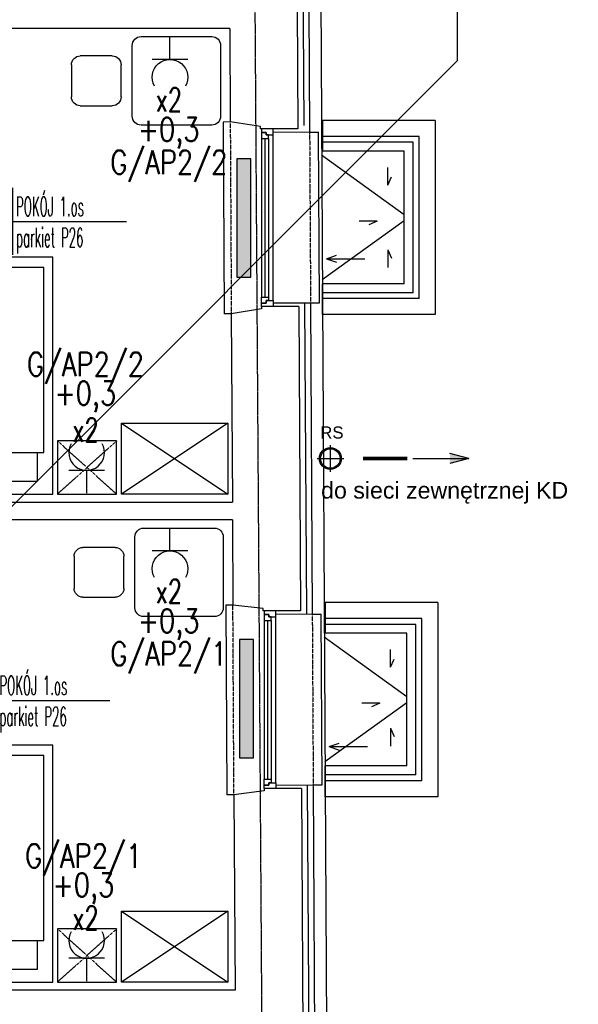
# Model space of a CAD drawing. Header units: inches. Extents: x -145354 to -97635, y 38777 to 78670.
# Tile 103 of 231: x -138643 to -138171, y 49416 to 50247. Entities that reach past the tile are written whole.
import ezdxf
from ezdxf.enums import TextEntityAlignment as Align

# ---------------------------------------------------------------- set-up
doc = ezdxf.new("R2010")
doc.units = ezdxf.units.IN
doc.header["$MEASUREMENT"] = 0
for name, pattern in [('CENTER', [2, 1.25, -0.25, 0.25, -0.25]), ('DASHDOT', [1, 0.5, -0.25, 0, -0.25]), ('DASHED2', [0.375, 0.25, -0.125])]:
    doc.linetypes.add(name, pattern=pattern)
doc.layers.get('0').update_dxf_attribs({"color": 101})
for name, color, linetype in [('Cieniutko', 8, 'Continuous'), ('cokół_widok', 255, 'Continuous'), ('E-OPIS_POM', 6, 'Continuous'), ('E35', 6, 'Continuous'), ('E50', 3, 'Continuous'), ('Ele-balustrada', 64, 'Continuous'), ('Ins-went-opis', 141, 'Continuous'), ('Ins-wod', 152, 'Continuous'), ('Ins-wod-opis', 155, 'Continuous'), ('Mkd-odpływy', 7, 'Continuous'), ('Okn---okna', 5, 'Continuous'), ('Os-osie glowne', 8, 'CENTER'), ('Sc-cegla pelna', 32, 'Continuous'), ('Sc-izolacja term-obrys', 132, 'Continuous'), ('Sc-izolacja term-styropian', 151, 'STYROPIAN-KA'), ('Sc-nadproza kon', 5, 'DASHED2'), ('studzienki_widok', 52, 'Continuous'), ('W-idok', 9, 'Continuous'), ('Wyp-grzejniki', 56, 'Continuous'), ('Wyp-meble', 155, 'Continuous')]:
    doc.layers.add(name, color=color, linetype=linetype)
doc.styles.add('KA wymiar', font='romans.shx', dxfattribs={"width": 0.6})
doc.styles.add('ROMANS', font='romans', dxfattribs={"width": 0.85})
doc.styles.add('TYTUL2', font='ARIAL.TTF')
doc.linetypes.add('BATTING', pattern='A,0.0001,-0.1,[134,ltypeshp.shx,S=0.1,R=0,X=-0.1,Y=0],-0.2,[134,ltypeshp.shx,S=0.1,R=180,X=0.1,Y=0],-0.1', length=0.4001)
doc.linetypes.add('STYROPIAN-KA', pattern='A,0.0001,-0.1,[135,ltypeshp.shx,S=0.1,R=0,X=-0.1,Y=0],0,[135,ltypeshp.shx,S=0.1,R=180,X=0.1,Y=0],-0.1', length=0.2001)

# ---------------------------------------------------------------- blocks, each defined once
blk = doc.blocks.new('pow')
for p, q in [((0, 0.523), (0, -0.523)), ((-1.075, 0), (1.78, 0))]:
    blk.add_line(p, q)
at = {"style": 'KA wymiar', "width": 0.6}
for s, height, p in [('2', 0.18, (-0.139, -0.27)), ('m', 0.21, (-0.333, -0.401))]:
    blk.add_text(s, height=height, dxfattribs=at).set_placement(p)
at = {"style": 'KA wymiar'}
for tag, width, p in [('01', 0.7, (-0.131, 0.084)), ('000.00', 0.6, (-0.364, -0.401))]:
    blk.add_attdef(tag, text='', height=0.3, dxfattribs=dict(at, width=width)).set_placement(p, align=Align.RIGHT)
blk.add_attdef('POMIESZCZENIE', (0.071, 0.084), '', height=0.3, dxfattribs=at)
at = {"style": 'KA wymiar', "width": 0.8}
blk.add_attdef('POSADZKA', (0.071, -0.401), '', height=0.3, dxfattribs=at)
blk = doc.blocks.new('g2')
at = {"layer": 'E35'}
blk.add_line((15, 19.27), (-15, 19.27), dxfattribs=at)
blk.add_arc((0, 34.27), 15, 150, 30, dxfattribs=at)
at = {"layer": 'E50'}
blk.add_line((0, 19.27), (0, 0), dxfattribs=at)
blk = doc.blocks.new('loz033')
blk.add_lwpolyline([(0, 200), (100, 200), (100, 0), (0, 0)], close=True)
for points in [[(86.95, 164.84), (86.95, 189.43), (12.36, 189.43), (12.36, 144.44), (39.36, 144.44)], [(9.76, 114.84), (59.76, 164.84)], [(59.76, 164.84), (59.76, 114.84), (9.76, 114.84)], [(59.76, 164.84), (92.64, 164.84), (92.64, 8.3)], [(9.76, 8.3), (9.76, 114.84)], [(9.76, 8.3), (92.64, 8.3)]]:
    blk.add_lwpolyline(points)
blk = doc.blocks.new('_szafka_nocna')
blk.add_lwpolyline([(-25, 0), (25, 0), (25, -45), (-25, -45)], close=True)
at = {"linetype": 'DASHED2'}
for points in [[(25, 0), (-25, -45)], [(-25, 0), (25, -45)]]:
    blk.add_lwpolyline(points, dxfattribs=at)
blk = doc.blocks.new('_0630_szafa_1os')
blk.add_lwpolyline([(-90, 0), (-90, -60), (0, -60), (0, 0)], close=True)
for points in [[(-90, 0), (0, -60)], [(0, 0), (-90, -60)]]:
    blk.add_lwpolyline(points)
blk = doc.blocks.new('_0630_stolik_wyposazenie')
for p, q in [((-7.47, 37.33), (-67.2, 37.33)), ((-74.67, 29.87), (-74.67, -29.87)), ((0, -29.87), (0, 29.87)), ((-118.53, 21), (-91.47, 21)), ((-126, -13.53), (-126, 13.53)), ((-84, 13.53), (-84, -13.53)), ((-91.47, -21), (-118.53, -21)), ((-67.2, -37.33), (-7.47, -37.33))]:
    blk.add_line(p, q)
for centre, start, end in [((-67.2, 29.87), 90, 180), ((-7.47, 29.87), 0, 90), ((-118.53, 13.53), 90, 180), ((-91.47, 13.53), 0, 90), ((-118.53, -13.53), 180, 270), ((-91.47, -13.53), 270, 0), ((-67.2, -29.87), 180, 270), ((-7.47, -29.87), 270, 0)]:
    blk.add_arc(centre, 7.47, start, end)
blk = doc.blocks.new('ramiak_okna')
at = {"layer": 'Okn---okna'}
for p, q in [((145, 10), (5, 10)), ((8, 6), (142, 6)), ((8, 3), (142, 3)), ((8, 0), (142, 0))]:
    blk.add_line(p, q, dxfattribs=at)
for points in [[(5, 10), (0, 10), (0, 0), (3, 0), (3, 4), (5, 4)], [(145, 10), (150, 10), (150, 0), (147, 0), (147, 4), (145, 4)], [(8, 6), (5, 6), (5, 4), (3, 4), (3, 0), (5, 0), (8, 0)], [(142, 6), (145, 6), (145, 4), (147, 4), (147, 0), (145, 0), (142, 0)]]:
    blk.add_lwpolyline(points, close=True, dxfattribs=at)
blk = doc.blocks.new('grzejnik_100')
at = {"layer": 'Wyp-grzejniki'}
h = blk.add_hatch(dxfattribs=at)
h.set_pattern_fill('DOTS', color=256, scale=0.5, style=0)
h.set_pattern_definition([(0, (-77492.90915, 37823.9399), (0.396875, 0.79375), [0, -0.79375])])
h.paths.add_polyline_path([(0, -100), (12, -100), (12, 0), (0, 0)])
blk.add_lwpolyline([(12, 0), (0, 0), (0, -100), (12, -100)], close=True, dxfattribs=at)
blk = doc.blocks.new('0630_STRZAŁKA')
at = {"ltscale": 0.5}
for points in [[(0, 0), (-3.03, -8.56)], [(0, 0), (0, -32.43)], [(0, 0), (3.03, -8.56)]]:
    blk.add_lwpolyline(points, dxfattribs=at)
blk = doc.blocks.new('st_mała')
at = {"layer": 'Ele-balustrada'}
for p, q in [((81.5, -13.5), (0, -13.5)), ((81.5, -150.5), (81.5, -13.5)), ((76.5, -18.5), (0, -18.5)), ((76.5, -145.5), (76.5, -18.5)), ((76.5, -145.5), (0, -145.5)), ((81.5, -150.5), (0, -150.5))]:
    blk.add_line(p, q, dxfattribs=at)
at = {"layer": 'studzienki_widok'}
for p, q in [((95, 0), (0, 0)), ((0, 0), (0, -26)), ((95, 0), (95, -164)), ((69, -26), (0, -26)), ((69, -138), (69, -26)), ((69, -138), (0, -138)), ((0, -164), (0, -138)), ((95, -164), (0, -164)), ((95, -164), (69, -164))]:
    blk.add_line(p, q, dxfattribs=at)
blk = doc.blocks.new('_vxkdjhgkljhkgjhk')
for q in [(14, 6), (30.2, 0)]:
    blk.add_line((0, 0), q)

msp = doc.modelspace()

# ---------------------------------------------------------------- hatches: boundary and pattern name
at = {"layer": 'Ins-wod'}
msp.add_hatch(color=256, dxfattribs=at).paths.add_polyline_path([(-138279.96, 49880.69), (-138279.96, 49872.35), (-138263.92, 49876.52)])

# ---------------------------------------------------------------- linework, layer by layer
at = {"layer": 'Cieniutko', "linetype": 'Continuous'}
for p, q in [((-138388.34, 50132.89), (-138318.5, 50082.53)), ((-138387.76, 50027.59), (-138318.5, 50077.53)), ((-138386.1, 49725.87), (-138316.26, 49675.51)), ((-138385.52, 49620.58), (-138316.26, 49670.51))]:
    msp.add_line(p, q, dxfattribs=at)
at = {"layer": 'cokół_widok'}
msp.add_line((-138396.82, 51668.68), (-138377.22, 48115.8), dxfattribs=at)
at = {"layer": 'E35'}
for q in [(-138273.52, 50683.85), (-139265.21, 49220.99)]:
    msp.add_line((-138273.52, 50212.68), q, dxfattribs=at)
at = {"layer": 'Ins-wod', "linetype": 'Continuous'}
for p, q in [((-138380.92, 49865.27), (-138380.92, 49887.77)), ((-138392.17, 49876.52), (-138369.67, 49876.52))]:
    msp.add_line(p, q, dxfattribs=at)
at = {"layer": 'Ins-wod'}
for p, q in [((-138311.15, 49876.52), (-138263.92, 49876.52)), ((-138263.92, 49876.52), (-138279.96, 49880.69)), ((-138263.92, 49876.52), (-138279.96, 49872.35))]:
    msp.add_line(p, q, dxfattribs=at)
at = {"layer": 'Ins-wod', "linetype": 'Continuous', "ltscale": 25}
for radius in [9.25, 8.25]:
    msp.add_circle((-138380.92, 49876.52), radius, dxfattribs=at)
at = {"layer": 'Mkd-odpływy', "const_width": 3}
msp.add_lwpolyline([(-138353.27, 49876.52), (-138315.92, 49876.52)], dxfattribs=at)
at = {"layer": 'Os-osie glowne'}
msp.add_line((-138428.61, 47893.27), (-138455.95, 51985.69), dxfattribs=at)
at = {"layer": 'Sc-cegla pelna'}
for p, q in [((-138465.93, 50239.69), (-138988.94, 50239.69)), ((-138465.94, 50239.69), (-138465.5, 50160.69)), ((-138464.61, 49998.7), (-138463.73, 49839.69)), ((-138957.74, 49839.69), (-138463.72, 49839.69)), ((-138463.65, 49824.69), (-138986.65, 49824.69)), ((-138463.65, 49824.69), (-138463.25, 49752.67)), ((-138462.37, 49592.68), (-138461.46, 49427.69)), ((-138461.44, 49427.69), (-138955.46, 49427.69))]:
    msp.add_line(p, q, dxfattribs=at)
for points in [[(-138409.89, 50413.51), (-138408.47, 50155)], [(-138408.47, 50155), (-138439.98, 50154.83), (-138439.99, 50156.83), (-138465.5, 50160.69)], [(-138407.64, 50005), (-138439.16, 50004.83), (-138439.14, 50002.83), (-138464.61, 49998.69)], [(-138407.64, 50005), (-138406.22, 49747.99)], [(-138406.22, 49747.99), (-138437.74, 49747.81), (-138437.75, 49749.81), (-138463.25, 49752.67)], [(-138405.39, 49597.99), (-138436.91, 49597.82), (-138436.9, 49595.82), (-138462.37, 49592.68)], [(-138405.39, 49597.99), (-138403.97, 49340)]]:
    msp.add_lwpolyline(points, dxfattribs=at)
at = {"layer": 'Sc-izolacja term-obrys'}
for points in [[(-138431.86, 50416.39), (-138399.91, 50416.57), (-138398.45, 50152.06), (-138429.16, 50151.89)], [(-138429.16, 50007.88), (-138397.66, 50008.06), (-138396.21, 49745.04), (-138426.91, 49744.87)], [(-138426.91, 49600.87), (-138395.41, 49601.05), (-138393.96, 49337.06), (-138424.66, 49336.89)]]:
    msp.add_lwpolyline(points, dxfattribs=at)
at = {"layer": 'Sc-izolacja term-styropian', "linetype": 'BATTING', "ltscale": 0.25}
for points in [[(-138404.89, 50416.36), (-138403.47, 50157.85)], [(-138402.66, 50008.03), (-138401.21, 49745.02)], [(-138400.41, 49601.02), (-138398.97, 49340.03)]]:
    msp.add_lwpolyline(points, dxfattribs=at)
at = {"layer": 'Sc-nadproza kon', "linetype": 'DASHDOT', "ltscale": 0.5}
for p, q in [((-138465.5, 50160.69), (-138464.61, 49998.69)), ((-138398.45, 50152.06), (-138397.66, 50008.06)), ((-138462.37, 49592.68), (-138463.25, 49752.67)), ((-138396.21, 49745.04), (-138395.41, 49601.05))]:
    msp.add_line(p, q, dxfattribs=at)
at = {"layer": 'W-idok'}
for p, q in [((-138465.5, 50160.69), (-138471.5, 50160.66)), ((-138464.61, 49998.7), (-138470.61, 49998.66)), ((-138463.25, 49752.67), (-138469.25, 49752.64)), ((-138462.37, 49592.68), (-138468.37, 49592.64))]:
    msp.add_line(p, q, dxfattribs=at)
for points in [[(-138471.5, 50160.66), (-138470.61, 49998.66)], [(-138398.45, 50152.06), (-138390.95, 50152.06)], [(-138397.66, 50008.06), (-138390.16, 50008.06), (-138390.95, 50152.01)], [(-138469.25, 49752.64), (-138468.37, 49592.64)], [(-138396.21, 49745.04), (-138388.71, 49745.04)], [(-138395.41, 49601.05), (-138387.91, 49601.05), (-138388.71, 49745)]]:
    msp.add_lwpolyline(points, dxfattribs=at)

# ---------------------------------------------------------------- block references
for p in [(-138387.5, 50162.03), (-138385.26, 49755.01)]:
    msp.add_blockref('st_mała', p)
at = {"layer": 'Cieniutko', "linetype": 'Continuous', "yscale": 0.5, "zscale": 0.5}
for p, xscale, rotation in [((-138332.31, 50107.25), -0.5, 270), ((-138341.47, 50076.9), 0.5, 180), ((-138332.31, 50052.8), 0.5, 270), ((-138330.06, 49700.24), -0.5, 270), ((-138339.23, 49669.89), 0.5, 180), ((-138330.06, 49648.72), 0.5, 270)]:
    msp.add_blockref('_vxkdjhgkljhkgjhk', p, dxfattribs=dict(at, xscale=xscale, rotation=rotation))
at = {"layer": 'E-OPIS_POM'}
ref = msp.add_blockref('pow', (-138649.32, 50076.71), dxfattribs=dict(at, xscale=54, yscale=54, zscale=54))
ref.add_attrib('000.00', '14,03', dxfattribs={"layer": '0', "height": 16.2, "style": 'KA wymiar', "width": 0.448374}).set_placement((-138672.68, 50055.06), align=Align.RIGHT)
ref.add_attrib('01', '36/1', dxfattribs={"layer": '0', "height": 16.2, "style": 'KA wymiar', "width": 0.448374}).set_placement((-138654.61, 50081.27), align=Align.RIGHT)
ref.add_attrib('POMIESZCZENIE', 'POKÓJ 1.os', (-138646.46, 50081.27), dxfattribs={"layer": '0', "height": 16.2, "style": 'KA wymiar', "width": 0.448374})
ref.add_attrib('POSADZKA', 'parkiet P26', (-138646.46, 50055.06), dxfattribs={"layer": '0', "height": 16.2, "style": 'KA wymiar', "width": 0.448374})
ref = msp.add_blockref('pow', (-138663.37, 49672.35), dxfattribs=dict(at, xscale=54, yscale=54, zscale=54))
ref.add_attrib('000.00', '13,95', dxfattribs={"layer": '0', "height": 16.2, "style": 'KA wymiar', "width": 0.448374}).set_placement((-138684.87, 49650.7), align=Align.RIGHT)
ref.add_attrib('01', '39/1', dxfattribs={"layer": '0', "height": 16.2, "style": 'KA wymiar', "width": 0.448374}).set_placement((-138668.66, 49676.91), align=Align.RIGHT)
ref.add_attrib('POMIESZCZENIE', 'POKÓJ 1.os', (-138660.51, 49676.91), dxfattribs={"layer": '0', "height": 16.2, "style": 'KA wymiar', "width": 0.448374})
ref.add_attrib('POSADZKA', 'parkiet P26', (-138660.51, 49650.7), dxfattribs={"layer": '0', "height": 16.2, "style": 'KA wymiar', "width": 0.448374})
at = {"layer": 'E35', "xscale": -1, "rotation": 180}
for p in [(-138516.42, 50232.77), (-138516.42, 49817.77)]:
    msp.add_blockref('g2', p, dxfattribs=at)
at = {"layer": 'E35'}
for p in [(-138586.8, 49847.26), (-138586.8, 49435.26)]:
    msp.add_blockref('g2', p, dxfattribs=at)
at = {"layer": 'Ins-went-opis', "xscale": -1, "rotation": 90}
for p in [(-138384.19, 50045.27), (-138381.94, 49633.3)]:
    msp.add_blockref('0630_STRZAŁKA', p, dxfattribs=at)
at = {"layer": 'Okn---okna', "rotation": 270}
for p in [(-138439.16, 50154.83), (-138436.91, 49747.82)]:
    msp.add_blockref('ramiak_okna', p, dxfattribs=at)
at = {"layer": 'Wyp-grzejniki'}
for p in [(-138460.06, 50129.69), (-138457.82, 49723.68)]:
    msp.add_blockref('grzejnik_100', p, dxfattribs=at)
at = {"layer": 'Wyp-meble', "xscale": -1, "rotation": 180}
for name, p in [('_0630_stolik_wyposazenie', (-138473.64, 50195.43)), ('loz033', (-138715.5, 50046.43)), ('_0630_stolik_wyposazenie', (-138471.36, 49780.43)), ('loz033', (-138715.5, 49634.43))]:
    msp.add_blockref(name, p, dxfattribs=at)
at = {"layer": 'Wyp-meble', "xscale": -1}
for name, p in [('_0630_szafa_1os', (-138557.5, 49906.43)), ('_szafka_nocna', (-138586.51, 49891.43)), ('_0630_szafa_1os', (-138557.5, 49494.43)), ('_szafka_nocna', (-138586.51, 49479.43))]:
    msp.add_blockref(name, p, dxfattribs=at)

# ---------------------------------------------------------------- texts
at = {"layer": 'E35', "style": 'ROMANS'}
for s, width, p in [('x2', 0.7, (-138517.35, 50179.43)), ('+0,3', 0.8, (-138517.51, 50151.36)), ('G/AP2/2', 0.8, (-138587.77, 49954.76)), ('x2', 0.7, (-138517.35, 49764.43)), ('+0,3', 0.8, (-138517.51, 49736.36)), ('G/AP2/1', 0.8, (-138589.34, 49539.61))]:
    msp.add_text(s, height=20, dxfattribs=dict(at, width=width)).set_placement(p, align=Align.MIDDLE)
for s, width, p in [('G/AP2/2', 0.8, (-138517.39, 50125.27)), ('+0,3', 0.8, (-138587.89, 49928.67)), ('x2', 0.7, (-138587.73, 49900.6)), ('G/AP2/1', 0.8, (-138517.39, 49710.27)), ('+0,3', 0.8, (-138589.46, 49513.52)), ('x2', 0.7, (-138587.73, 49488.6))]:
    msp.add_text(s, height=20, rotation=360, dxfattribs=dict(at, width=width)).set_placement(p, align=Align.MIDDLE)
at = {"layer": 'Ins-wod', "style": 'TYTUL2'}
msp.add_text('do sieci zewnętrznej KD', height=14, dxfattribs=at).set_placement((-138388.74, 49842.69, 0))
at = {"layer": 'Ins-wod-opis', "style": 'TYTUL2'}
msp.add_text('RS', height=10.212, dxfattribs=at).set_placement((-138379.64, 49898.52), align=Align.MIDDLE)

doc.saveas('drawing.dxf')
